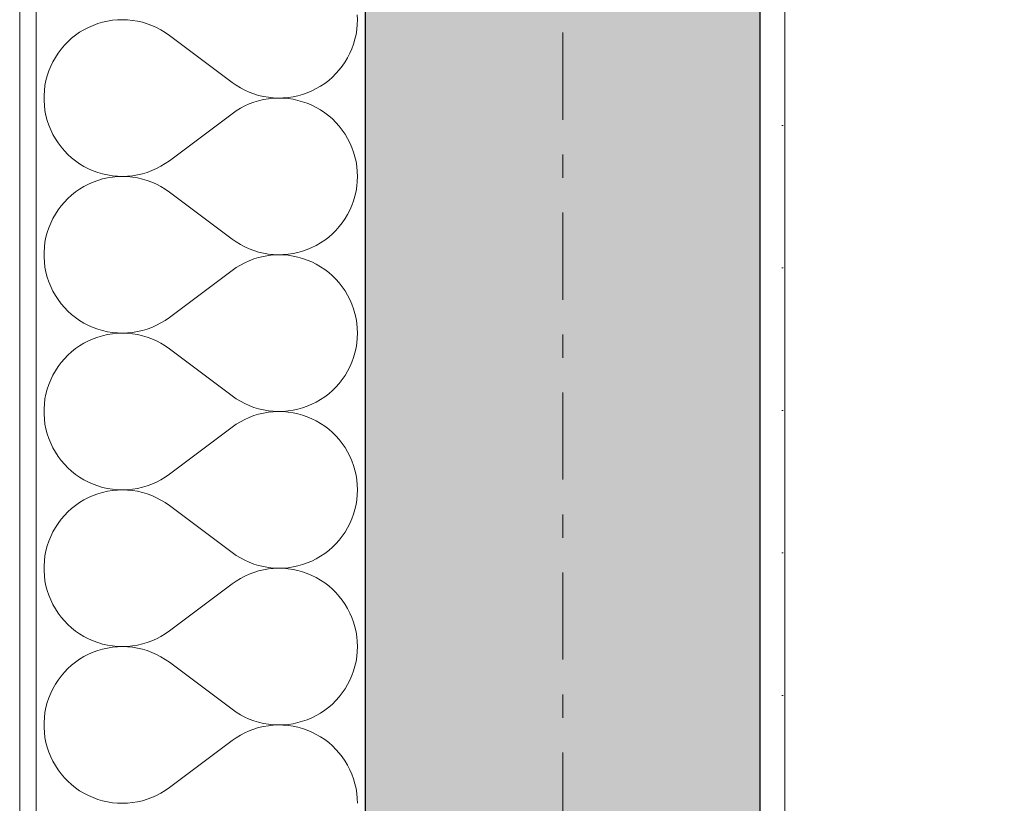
# Model space of a CAD drawing. Extents: x 100 to 2982, y 37 to 2050.
# Tile 59 of 135: x 620 to 680, y 1679 to 1727. Entities that reach past the tile are written whole.
import ezdxf
from ezdxf.xclip import XClip

# ---------------------------------------------------------------- set-up
doc = ezdxf.new("R2010")
doc.units = 0
doc.header["$MEASUREMENT"] = 0
doc.header["$XCLIPFRAME"] = 0
doc.linetypes.add('Przerywana podwójnie', pattern=[54.680554, 26.458333, -10.583333, 7.055556, -10.583333])
doc.linetypes.add('Wipeout_Contour', pattern=[5000, 0, -5000])
for name, color, linetype in [('250-A Schody Pochylnie', 7, 'Continuous'), ('410-K Osie', 7, 'Continuous'), ('420-K Ściany', 7, 'Continuous'), ('820-G Rysunki Obrazki', 7, 'Continuous')]:
    doc.layers.add(name, color=color, linetype=linetype)
pattern_1 = [(0, (-18316.349, -206.5255), (0, 8.660254), [0, -5]), (0, (-18313.849, -202.195), (0, 8.660254), [0, -5])]

# ---------------------------------------------------------------- blocks, each defined once
blk = doc.blocks.new('*X18')
at = {"layer": '420-K Ściany', "color": 174, "linetype": 'Continuous', "lineweight": 5, "ltscale": 0.2}
for p, q in [((625.137, 1726.721), (624.839, 1726.654)), ((625.438, 1726.77), (625.137, 1726.721)), ((625.743, 1726.799), (625.438, 1726.77)), ((626.048, 1726.808), (625.743, 1726.799)), ((626.353, 1726.798), (626.048, 1726.808)), ((626.658, 1726.768), (626.353, 1726.798)), ((626.959, 1726.718), (626.658, 1726.768)), ((627.257, 1726.65), (626.959, 1726.718)), ((640.326, 1726.808), (640.316, 1727.109)), ((640.316, 1726.507), (640.326, 1726.808)), ((623.708, 1726.198), (623.446, 1726.04)), ((623.979, 1726.339), (623.708, 1726.198)), ((624.259, 1726.462), (623.979, 1726.339)), ((624.546, 1726.567), (624.259, 1726.462)), ((624.839, 1726.654), (624.546, 1726.567)), ((627.55, 1726.562), (627.257, 1726.65)), ((627.836, 1726.456), (627.55, 1726.562)), ((628.115, 1726.332), (627.836, 1726.456)), ((628.386, 1726.19), (628.115, 1726.332)), ((628.647, 1726.031), (628.386, 1726.19)), ((640.24, 1725.909), (640.288, 1726.207)), ((640.288, 1726.207), (640.316, 1726.507)), ((622.957, 1725.675), (622.73, 1725.469)), ((623.196, 1725.865), (622.957, 1725.675)), ((623.446, 1726.04), (623.196, 1725.865)), ((628.897, 1725.855), (628.647, 1726.031)), ((628.897, 1725.855), (632.707, 1722.998)), ((640.089, 1725.327), (640.174, 1725.616)), ((640.174, 1725.616), (640.24, 1725.909)), ((622.319, 1725.018), (622.136, 1724.773)), ((622.517, 1725.25), (622.319, 1725.018)), ((622.73, 1725.469), (622.517, 1725.25)), ((639.866, 1724.767), (639.987, 1725.043)), ((639.987, 1725.043), (640.089, 1725.327)), ((621.969, 1724.517), (621.819, 1724.251)), ((622.136, 1724.773), (621.969, 1724.517)), ((639.574, 1724.241), (639.729, 1724.499)), ((639.729, 1724.499), (639.866, 1724.767)), ((621.687, 1723.975), (621.572, 1723.692)), ((621.819, 1724.251), (621.687, 1723.975)), ((639.018, 1723.53), (639.218, 1723.755)), ((639.218, 1723.755), (639.404, 1723.992)), ((639.404, 1723.992), (639.574, 1724.241)), ((621.475, 1723.402), (621.398, 1723.107)), ((621.572, 1723.692), (621.475, 1723.402)), ((638.338, 1722.937), (638.577, 1723.12)), ((638.577, 1723.12), (638.804, 1723.318)), ((638.804, 1723.318), (639.018, 1723.53)), ((621.339, 1722.807), (621.3, 1722.504)), ((621.398, 1723.107), (621.339, 1722.807)), ((632.707, 1722.998), (632.953, 1722.825)), ((632.953, 1722.825), (633.21, 1722.668)), ((633.21, 1722.668), (633.477, 1722.528)), ((633.477, 1722.528), (633.752, 1722.404)), ((637.558, 1722.483), (637.827, 1722.618)), ((637.827, 1722.618), (638.087, 1722.77)), ((638.087, 1722.77), (638.338, 1722.937)), ((621.3, 1722.504), (621.281, 1722.199)), ((621.281, 1722.199), (621.281, 1721.893)), ((633.752, 1722.404), (634.034, 1722.299)), ((634.034, 1722.299), (634.322, 1722.211)), ((634.322, 1722.211), (634.615, 1722.141)), ((634.615, 1721.95), (634.322, 1721.881)), ((634.615, 1722.141), (634.912, 1722.091)), ((634.912, 1722.001), (634.615, 1721.95)), ((634.912, 1722.091), (635.211, 1722.059)), ((635.211, 1722.033), (634.912, 1722.001)), ((635.211, 1722.059), (635.512, 1722.046)), ((635.512, 1722.046), (635.211, 1722.033)), ((635.512, 1722.046), (635.813, 1722.052)), ((635.813, 1722.039), (635.512, 1722.046)), ((635.813, 1722.052), (636.114, 1722.078)), ((636.114, 1722.014), (635.813, 1722.039)), ((636.114, 1722.078), (636.411, 1722.122)), ((636.411, 1721.97), (636.114, 1722.014)), ((636.411, 1722.122), (636.706, 1722.185)), ((636.706, 1721.907), (636.411, 1721.97)), ((636.706, 1722.185), (636.996, 1722.266)), ((636.996, 1722.266), (637.28, 1722.366)), ((637.28, 1722.366), (637.558, 1722.483)), ((621.281, 1721.893), (621.3, 1721.588)), ((621.3, 1721.588), (621.339, 1721.285)), ((633.21, 1721.424), (632.953, 1721.267)), ((633.477, 1721.564), (633.21, 1721.424)), ((633.752, 1721.688), (633.477, 1721.564)), ((634.034, 1721.793), (633.752, 1721.688)), ((634.322, 1721.881), (634.034, 1721.793)), ((636.996, 1721.825), (636.706, 1721.907)), ((637.28, 1721.726), (636.996, 1721.825)), ((637.558, 1721.608), (637.28, 1721.726)), ((637.827, 1721.474), (637.558, 1721.608)), ((638.087, 1721.322), (637.827, 1721.474)), ((638.338, 1721.155), (638.087, 1721.322)), ((621.339, 1721.285), (621.398, 1720.985)), ((621.398, 1720.985), (621.475, 1720.69)), ((628.897, 1718.236), (632.707, 1721.094)), ((632.953, 1721.267), (632.707, 1721.094)), ((638.577, 1720.971), (638.338, 1721.155)), ((638.804, 1720.774), (638.577, 1720.971)), ((639.018, 1720.562), (638.804, 1720.774)), ((621.475, 1720.69), (621.572, 1720.4)), ((621.572, 1720.4), (621.687, 1720.116)), ((639.218, 1720.337), (639.018, 1720.562)), ((639.404, 1720.1), (639.218, 1720.337)), ((621.687, 1720.116), (621.819, 1719.841)), ((621.819, 1719.841), (621.969, 1719.575)), ((621.969, 1719.575), (622.136, 1719.319)), ((639.574, 1719.851), (639.404, 1720.1)), ((639.729, 1719.593), (639.574, 1719.851)), ((639.866, 1719.325), (639.729, 1719.593)), ((622.136, 1719.319), (622.319, 1719.074)), ((622.319, 1719.074), (622.517, 1718.842)), ((639.987, 1719.049), (639.866, 1719.325)), ((640.089, 1718.765), (639.987, 1719.049)), ((622.517, 1718.842), (622.73, 1718.622)), ((622.73, 1718.622), (622.957, 1718.417)), ((622.957, 1718.417), (623.196, 1718.227)), ((640.174, 1718.476), (640.089, 1718.765)), ((640.24, 1718.182), (640.174, 1718.476)), ((623.196, 1718.227), (623.446, 1718.052)), ((623.446, 1718.052), (623.708, 1717.894)), ((623.708, 1717.894), (623.979, 1717.753)), ((623.979, 1717.753), (624.259, 1717.63)), ((627.836, 1717.636), (628.115, 1717.76)), ((628.115, 1717.76), (628.386, 1717.902)), ((628.386, 1717.902), (628.647, 1718.061)), ((628.647, 1718.061), (628.897, 1718.236)), ((640.288, 1717.885), (640.24, 1718.182)), ((640.316, 1717.585), (640.288, 1717.885)), ((624.259, 1717.63), (624.546, 1717.525)), ((624.546, 1717.525), (624.839, 1717.438)), ((624.839, 1717.13), (624.546, 1717.043)), ((624.839, 1717.438), (625.137, 1717.371)), ((625.137, 1717.198), (624.839, 1717.13)), ((625.137, 1717.371), (625.438, 1717.322)), ((625.438, 1717.246), (625.137, 1717.198)), ((625.438, 1717.322), (625.743, 1717.293)), ((625.743, 1717.275), (625.438, 1717.246)), ((625.743, 1717.293), (626.048, 1717.284)), ((626.048, 1717.284), (625.743, 1717.275)), ((626.048, 1717.284), (626.353, 1717.294)), ((626.353, 1717.274), (626.048, 1717.284)), ((626.353, 1717.294), (626.658, 1717.324)), ((626.658, 1717.244), (626.353, 1717.274)), ((626.658, 1717.324), (626.959, 1717.374)), ((626.959, 1717.194), (626.658, 1717.244)), ((626.959, 1717.374), (627.257, 1717.442)), ((627.257, 1717.126), (626.959, 1717.194)), ((627.257, 1717.442), (627.55, 1717.53)), ((627.55, 1717.53), (627.836, 1717.636)), ((640.326, 1717.284), (640.316, 1717.585)), ((640.316, 1716.983), (640.326, 1717.284)), ((623.708, 1716.674), (623.446, 1716.516)), ((623.979, 1716.815), (623.708, 1716.674)), ((624.259, 1716.938), (623.979, 1716.815)), ((624.546, 1717.043), (624.259, 1716.938)), ((627.55, 1717.038), (627.257, 1717.126)), ((627.836, 1716.932), (627.55, 1717.038)), ((628.115, 1716.808), (627.836, 1716.932)), ((628.386, 1716.666), (628.115, 1716.808)), ((628.647, 1716.507), (628.386, 1716.666)), ((640.24, 1716.386), (640.288, 1716.683)), ((640.288, 1716.683), (640.316, 1716.983)), ((622.73, 1715.946), (622.517, 1715.726)), ((622.957, 1716.151), (622.73, 1715.946)), ((623.196, 1716.341), (622.957, 1716.151)), ((623.446, 1716.516), (623.196, 1716.341)), ((628.897, 1716.332), (628.647, 1716.507)), ((628.897, 1716.332), (632.707, 1713.474)), ((640.089, 1715.803), (640.174, 1716.092)), ((640.174, 1716.092), (640.24, 1716.386)), ((622.319, 1715.494), (622.136, 1715.249)), ((622.517, 1715.726), (622.319, 1715.494)), ((639.866, 1715.243), (639.987, 1715.52)), ((639.987, 1715.52), (640.089, 1715.803)), ((621.969, 1714.993), (621.819, 1714.727)), ((622.136, 1715.249), (621.969, 1714.993)), ((639.574, 1714.717), (639.729, 1714.975)), ((639.729, 1714.975), (639.866, 1715.243)), ((621.572, 1714.168), (621.475, 1713.878)), ((621.687, 1714.452), (621.572, 1714.168)), ((621.819, 1714.727), (621.687, 1714.452)), ((639.018, 1714.006), (639.218, 1714.231)), ((639.218, 1714.231), (639.404, 1714.468)), ((639.404, 1714.468), (639.574, 1714.717)), ((621.398, 1713.583), (621.339, 1713.283)), ((621.475, 1713.878), (621.398, 1713.583)), ((638.338, 1713.413), (638.577, 1713.597)), ((638.577, 1713.597), (638.804, 1713.794)), ((638.804, 1713.794), (639.018, 1714.006)), ((621.3, 1712.98), (621.281, 1712.675)), ((621.339, 1713.283), (621.3, 1712.98)), ((632.707, 1713.474), (632.953, 1713.301)), ((632.953, 1713.301), (633.21, 1713.144)), ((633.21, 1713.144), (633.477, 1713.004)), ((633.477, 1713.004), (633.752, 1712.88)), ((637.28, 1712.842), (637.558, 1712.96)), ((637.558, 1712.96), (637.827, 1713.094)), ((637.827, 1713.094), (638.087, 1713.246)), ((638.087, 1713.246), (638.338, 1713.413)), ((621.281, 1712.675), (621.281, 1712.369)), ((621.281, 1712.369), (621.3, 1712.064)), ((633.752, 1712.88), (634.034, 1712.775)), ((634.034, 1712.775), (634.322, 1712.687)), ((634.322, 1712.357), (634.034, 1712.27)), ((634.322, 1712.687), (634.615, 1712.618)), ((634.615, 1712.427), (634.322, 1712.357)), ((634.615, 1712.618), (634.912, 1712.567)), ((634.912, 1712.477), (634.615, 1712.427)), ((634.912, 1712.567), (635.211, 1712.535)), ((635.211, 1712.509), (634.912, 1712.477)), ((635.211, 1712.535), (635.512, 1712.522)), ((635.512, 1712.522), (635.211, 1712.509)), ((635.512, 1712.522), (635.813, 1712.529)), ((635.813, 1712.516), (635.512, 1712.522)), ((635.813, 1712.529), (636.114, 1712.554)), ((636.114, 1712.49), (635.813, 1712.516)), ((636.114, 1712.554), (636.411, 1712.598)), ((636.411, 1712.446), (636.114, 1712.49)), ((636.411, 1712.598), (636.706, 1712.661)), ((636.706, 1712.383), (636.411, 1712.446)), ((636.706, 1712.661), (636.996, 1712.743)), ((636.996, 1712.302), (636.706, 1712.383)), ((636.996, 1712.743), (637.28, 1712.842)), ((621.3, 1712.064), (621.339, 1711.761)), ((621.339, 1711.761), (621.398, 1711.461)), ((633.21, 1711.9), (632.953, 1711.743)), ((633.477, 1712.04), (633.21, 1711.9)), ((633.752, 1712.164), (633.477, 1712.04)), ((634.034, 1712.27), (633.752, 1712.164)), ((637.28, 1712.202), (636.996, 1712.302)), ((637.558, 1712.085), (637.28, 1712.202)), ((637.827, 1711.95), (637.558, 1712.085)), ((638.087, 1711.798), (637.827, 1711.95)), ((638.338, 1711.631), (638.087, 1711.798)), ((621.398, 1711.461), (621.475, 1711.166)), ((621.475, 1711.166), (621.572, 1710.876)), ((628.897, 1708.713), (632.707, 1711.57)), ((632.953, 1711.743), (632.707, 1711.57)), ((638.577, 1711.448), (638.338, 1711.631)), ((638.804, 1711.25), (638.577, 1711.448)), ((639.018, 1711.038), (638.804, 1711.25)), ((621.572, 1710.876), (621.687, 1710.593)), ((621.687, 1710.593), (621.819, 1710.317)), ((639.218, 1710.813), (639.018, 1711.038)), ((639.404, 1710.576), (639.218, 1710.813)), ((639.574, 1710.327), (639.404, 1710.576)), ((621.819, 1710.317), (621.969, 1710.051)), ((621.969, 1710.051), (622.136, 1709.795)), ((639.729, 1710.069), (639.574, 1710.327)), ((639.866, 1709.801), (639.729, 1710.069)), ((622.136, 1709.795), (622.319, 1709.55)), ((622.319, 1709.55), (622.517, 1709.318)), ((639.987, 1709.525), (639.866, 1709.801)), ((640.089, 1709.242), (639.987, 1709.525)), ((622.517, 1709.318), (622.73, 1709.099)), ((622.73, 1709.099), (622.957, 1708.893)), ((622.957, 1708.893), (623.196, 1708.703)), ((640.174, 1708.952), (640.089, 1709.242)), ((640.24, 1708.659), (640.174, 1708.952)), ((623.196, 1708.703), (623.446, 1708.528)), ((623.446, 1708.528), (623.708, 1708.37)), ((623.708, 1708.37), (623.979, 1708.229)), ((623.979, 1708.229), (624.259, 1708.106)), ((627.836, 1708.112), (628.115, 1708.236)), ((628.115, 1708.236), (628.386, 1708.378)), ((628.386, 1708.378), (628.647, 1708.537)), ((628.647, 1708.537), (628.897, 1708.713)), ((640.288, 1708.361), (640.24, 1708.659)), ((640.316, 1708.061), (640.288, 1708.361)), ((624.259, 1708.106), (624.546, 1708.001)), ((624.546, 1708.001), (624.839, 1707.914)), ((624.839, 1707.606), (624.546, 1707.52)), ((624.839, 1707.914), (625.137, 1707.847)), ((625.137, 1707.674), (624.839, 1707.606)), ((625.137, 1707.847), (625.438, 1707.798)), ((625.438, 1707.722), (625.137, 1707.674)), ((625.438, 1707.798), (625.743, 1707.77)), ((625.743, 1707.751), (625.438, 1707.722)), ((625.743, 1707.77), (626.048, 1707.76)), ((626.048, 1707.76), (625.743, 1707.751)), ((626.048, 1707.76), (626.353, 1707.771)), ((626.353, 1707.75), (626.048, 1707.76)), ((626.353, 1707.771), (626.658, 1707.8)), ((626.658, 1707.72), (626.353, 1707.75)), ((626.658, 1707.8), (626.959, 1707.85)), ((626.959, 1707.671), (626.658, 1707.72)), ((626.959, 1707.85), (627.257, 1707.918)), ((627.257, 1707.602), (626.959, 1707.671)), ((627.257, 1707.918), (627.55, 1708.006)), ((627.55, 1707.515), (627.257, 1707.602)), ((627.55, 1708.006), (627.836, 1708.112)), ((640.326, 1707.76), (640.316, 1708.061)), ((640.316, 1707.459), (640.326, 1707.76)), ((623.446, 1706.992), (623.196, 1706.817)), ((623.708, 1707.15), (623.446, 1706.992)), ((623.979, 1707.291), (623.708, 1707.15)), ((624.259, 1707.414), (623.979, 1707.291)), ((624.546, 1707.52), (624.259, 1707.414)), ((627.836, 1707.408), (627.55, 1707.515)), ((628.115, 1707.284), (627.836, 1707.408)), ((628.386, 1707.142), (628.115, 1707.284)), ((628.647, 1706.983), (628.386, 1707.142)), ((628.897, 1706.808), (628.647, 1706.983)), ((640.24, 1706.862), (640.288, 1707.159)), ((640.288, 1707.159), (640.316, 1707.459)), ((622.73, 1706.422), (622.517, 1706.203)), ((622.957, 1706.627), (622.73, 1706.422)), ((623.196, 1706.817), (622.957, 1706.627)), ((628.897, 1706.808), (632.707, 1703.951)), ((640.089, 1706.279), (640.174, 1706.568)), ((640.174, 1706.568), (640.24, 1706.862)), ((622.319, 1705.97), (622.136, 1705.725)), ((622.517, 1706.203), (622.319, 1705.97)), ((639.866, 1705.72), (639.987, 1705.996)), ((639.987, 1705.996), (640.089, 1706.279)), ((621.819, 1705.203), (621.687, 1704.928)), ((621.969, 1705.469), (621.819, 1705.203)), ((622.136, 1705.725), (621.969, 1705.469)), ((639.404, 1704.945), (639.574, 1705.193)), ((639.574, 1705.193), (639.729, 1705.452)), ((639.729, 1705.452), (639.866, 1705.72)), ((621.572, 1704.645), (621.475, 1704.355)), ((621.687, 1704.928), (621.572, 1704.645)), ((639.018, 1704.482), (639.218, 1704.707)), ((639.218, 1704.707), (639.404, 1704.945)), ((621.398, 1704.059), (621.339, 1703.759)), ((621.475, 1704.355), (621.398, 1704.059)), ((638.338, 1703.89), (638.577, 1704.073)), ((638.577, 1704.073), (638.804, 1704.271)), ((638.804, 1704.271), (639.018, 1704.482)), ((621.3, 1703.456), (621.281, 1703.151)), ((621.339, 1703.759), (621.3, 1703.456)), ((632.707, 1703.951), (632.953, 1703.778)), ((632.953, 1703.778), (633.21, 1703.621)), ((633.21, 1703.621), (633.477, 1703.48)), ((633.477, 1703.48), (633.752, 1703.357)), ((637.28, 1703.318), (637.558, 1703.436)), ((637.558, 1703.436), (637.827, 1703.571)), ((637.827, 1703.571), (638.087, 1703.722)), ((638.087, 1703.722), (638.338, 1703.89)), ((621.281, 1703.151), (621.281, 1702.846)), ((621.281, 1702.846), (621.3, 1702.541)), ((633.752, 1703.357), (634.034, 1703.251)), ((634.034, 1703.251), (634.322, 1703.163)), ((634.322, 1702.833), (634.034, 1702.746)), ((634.322, 1703.163), (634.615, 1703.094)), ((634.615, 1702.903), (634.322, 1702.833)), ((634.615, 1703.094), (634.912, 1703.043)), ((634.912, 1702.953), (634.615, 1702.903)), ((634.912, 1703.043), (635.211, 1703.011)), ((635.211, 1702.985), (634.912, 1702.953)), ((635.211, 1703.011), (635.512, 1702.999)), ((635.512, 1702.998), (635.211, 1702.985)), ((635.512, 1702.999), (635.813, 1703.005)), ((635.813, 1702.992), (635.512, 1702.998)), ((635.813, 1703.005), (636.114, 1703.03)), ((636.114, 1702.966), (635.813, 1702.992)), ((636.114, 1703.03), (636.411, 1703.074)), ((636.411, 1702.922), (636.114, 1702.966)), ((636.411, 1703.074), (636.706, 1703.137)), ((636.706, 1702.859), (636.411, 1702.922)), ((636.706, 1703.137), (636.996, 1703.219)), ((636.996, 1702.778), (636.706, 1702.859)), ((636.996, 1703.219), (637.28, 1703.318)), ((637.28, 1702.678), (636.996, 1702.778)), ((621.3, 1702.541), (621.339, 1702.238)), ((621.339, 1702.238), (621.398, 1701.938)), ((632.953, 1702.219), (632.707, 1702.046)), ((633.21, 1702.376), (632.953, 1702.219)), ((633.477, 1702.517), (633.21, 1702.376)), ((633.752, 1702.64), (633.477, 1702.517)), ((634.034, 1702.746), (633.752, 1702.64)), ((637.558, 1702.561), (637.28, 1702.678)), ((637.827, 1702.426), (637.558, 1702.561)), ((638.087, 1702.275), (637.827, 1702.426)), ((638.338, 1702.107), (638.087, 1702.275)), ((621.398, 1701.938), (621.475, 1701.642)), ((621.475, 1701.642), (621.572, 1701.352)), ((628.897, 1699.189), (632.707, 1702.046)), ((638.577, 1701.924), (638.338, 1702.107)), ((638.804, 1701.726), (638.577, 1701.924)), ((639.018, 1701.514), (638.804, 1701.726)), ((621.572, 1701.352), (621.687, 1701.069)), ((621.687, 1701.069), (621.819, 1700.794)), ((639.218, 1701.289), (639.018, 1701.514)), ((639.404, 1701.052), (639.218, 1701.289)), ((639.574, 1700.804), (639.404, 1701.052)), ((621.819, 1700.794), (621.969, 1700.527)), ((621.969, 1700.527), (622.136, 1700.271)), ((639.729, 1700.545), (639.574, 1700.804)), ((639.866, 1700.277), (639.729, 1700.545)), ((622.136, 1700.271), (622.319, 1700.027)), ((622.319, 1700.027), (622.517, 1699.794)), ((622.517, 1699.794), (622.73, 1699.575)), ((639.987, 1700.001), (639.866, 1700.277)), ((640.089, 1699.718), (639.987, 1700.001)), ((622.73, 1699.575), (622.957, 1699.37)), ((622.957, 1699.37), (623.196, 1699.179)), ((628.647, 1699.013), (628.897, 1699.189)), ((640.174, 1699.429), (640.089, 1699.718)), ((640.24, 1699.135), (640.174, 1699.429)), ((623.196, 1699.179), (623.446, 1699.005)), ((623.446, 1699.005), (623.708, 1698.847)), ((623.708, 1698.847), (623.979, 1698.706)), ((623.979, 1698.706), (624.259, 1698.582)), ((624.259, 1698.582), (624.546, 1698.477)), ((627.55, 1698.482), (627.836, 1698.588)), ((627.836, 1698.588), (628.115, 1698.712)), ((628.115, 1698.712), (628.386, 1698.854)), ((628.386, 1698.854), (628.647, 1699.013)), ((640.288, 1698.837), (640.24, 1699.135)), ((640.316, 1698.537), (640.288, 1698.837)), ((624.546, 1697.996), (624.259, 1697.891)), ((624.546, 1698.477), (624.839, 1698.39)), ((624.839, 1698.082), (624.546, 1697.996)), ((624.839, 1698.39), (625.137, 1698.323)), ((625.137, 1698.15), (624.839, 1698.082)), ((625.137, 1698.323), (625.438, 1698.275)), ((625.438, 1698.198), (625.137, 1698.15)), ((625.438, 1698.275), (625.743, 1698.246)), ((625.743, 1698.227), (625.438, 1698.198)), ((625.743, 1698.246), (626.048, 1698.236)), ((626.048, 1698.236), (625.743, 1698.227)), ((626.048, 1698.236), (626.353, 1698.247)), ((626.353, 1698.226), (626.048, 1698.236)), ((626.353, 1698.247), (626.658, 1698.277)), ((626.658, 1698.196), (626.353, 1698.226)), ((626.658, 1698.277), (626.959, 1698.326)), ((626.959, 1698.147), (626.658, 1698.196)), ((626.959, 1698.326), (627.257, 1698.395)), ((627.257, 1698.078), (626.959, 1698.147)), ((627.257, 1698.395), (627.55, 1698.482)), ((627.55, 1697.991), (627.257, 1698.078)), ((627.836, 1697.885), (627.55, 1697.991)), ((640.326, 1698.236), (640.316, 1698.537)), ((640.316, 1697.935), (640.326, 1698.236)), ((623.446, 1697.468), (623.196, 1697.294)), ((623.708, 1697.626), (623.446, 1697.468)), ((623.979, 1697.767), (623.708, 1697.626)), ((624.259, 1697.891), (623.979, 1697.767)), ((628.115, 1697.76), (627.836, 1697.885)), ((628.386, 1697.618), (628.115, 1697.76)), ((628.647, 1697.459), (628.386, 1697.618)), ((628.897, 1697.284), (628.647, 1697.459)), ((640.24, 1697.338), (640.288, 1697.635)), ((640.288, 1697.635), (640.316, 1697.935)), ((622.73, 1696.898), (622.517, 1696.679)), ((622.957, 1697.103), (622.73, 1696.898)), ((623.196, 1697.294), (622.957, 1697.103)), ((628.897, 1697.284), (632.707, 1694.427)), ((640.089, 1696.755), (640.174, 1697.044)), ((640.174, 1697.044), (640.24, 1697.338)), ((622.136, 1696.201), (621.969, 1695.945)), ((622.319, 1696.446), (622.136, 1696.201)), ((622.517, 1696.679), (622.319, 1696.446)), ((639.729, 1695.928), (639.866, 1696.196)), ((639.866, 1696.196), (639.987, 1696.472)), ((639.987, 1696.472), (640.089, 1696.755)), ((621.819, 1695.679), (621.687, 1695.404)), ((621.969, 1695.945), (621.819, 1695.679)), ((639.404, 1695.421), (639.574, 1695.669)), ((639.574, 1695.669), (639.729, 1695.928)), ((621.572, 1695.121), (621.475, 1694.831)), ((621.687, 1695.404), (621.572, 1695.121)), ((639.018, 1694.959), (639.218, 1695.184)), ((639.218, 1695.184), (639.404, 1695.421)), ((621.398, 1694.535), (621.339, 1694.235)), ((621.475, 1694.831), (621.398, 1694.535)), ((632.707, 1694.427), (632.953, 1694.254)), ((638.338, 1694.366), (638.577, 1694.549)), ((638.577, 1694.549), (638.804, 1694.747)), ((638.804, 1694.747), (639.018, 1694.959)), ((621.3, 1693.932), (621.281, 1693.627)), ((621.339, 1694.235), (621.3, 1693.932)), ((632.953, 1694.254), (633.21, 1694.097)), ((633.21, 1694.097), (633.477, 1693.956)), ((633.477, 1693.956), (633.752, 1693.833)), ((633.752, 1693.833), (634.034, 1693.727)), ((637.28, 1693.795), (637.558, 1693.912)), ((637.558, 1693.912), (637.827, 1694.047)), ((637.827, 1694.047), (638.087, 1694.198)), ((638.087, 1694.198), (638.338, 1694.366)), ((621.281, 1693.627), (621.281, 1693.322)), ((621.281, 1693.322), (621.3, 1693.017)), ((634.034, 1693.222), (633.752, 1693.116)), ((634.034, 1693.727), (634.322, 1693.639)), ((634.322, 1693.31), (634.034, 1693.222)), ((634.322, 1693.639), (634.615, 1693.57)), ((634.615, 1693.379), (634.322, 1693.31)), ((634.615, 1693.57), (634.912, 1693.519)), ((634.912, 1693.43), (634.615, 1693.379)), ((634.912, 1693.519), (635.211, 1693.488)), ((635.211, 1693.461), (634.912, 1693.43)), ((635.211, 1693.488), (635.512, 1693.475)), ((635.512, 1693.474), (635.211, 1693.461)), ((635.512, 1693.475), (635.813, 1693.481)), ((635.813, 1693.468), (635.512, 1693.474)), ((635.813, 1693.481), (636.114, 1693.506)), ((636.114, 1693.443), (635.813, 1693.468)), ((636.114, 1693.506), (636.411, 1693.551)), ((636.411, 1693.398), (636.114, 1693.443)), ((636.411, 1693.551), (636.706, 1693.614)), ((636.706, 1693.335), (636.411, 1693.398)), ((636.706, 1693.614), (636.996, 1693.695)), ((636.996, 1693.254), (636.706, 1693.335)), ((636.996, 1693.695), (637.28, 1693.795)), ((637.28, 1693.154), (636.996, 1693.254)), ((621.3, 1693.017), (621.339, 1692.714)), ((621.339, 1692.714), (621.398, 1692.414)), ((632.953, 1692.695), (632.707, 1692.522)), ((633.21, 1692.852), (632.953, 1692.695)), ((633.477, 1692.993), (633.21, 1692.852)), ((633.752, 1693.116), (633.477, 1692.993)), ((637.558, 1693.037), (637.28, 1693.154)), ((637.827, 1692.902), (637.558, 1693.037)), ((638.087, 1692.751), (637.827, 1692.902)), ((638.338, 1692.583), (638.087, 1692.751)), ((621.398, 1692.414), (621.475, 1692.118)), ((621.475, 1692.118), (621.572, 1691.828)), ((628.897, 1689.665), (632.707, 1692.522)), ((638.577, 1692.4), (638.338, 1692.583)), ((638.804, 1692.202), (638.577, 1692.4)), ((639.018, 1691.99), (638.804, 1692.202)), ((621.572, 1691.828), (621.687, 1691.545)), ((621.687, 1691.545), (621.819, 1691.27)), ((639.218, 1691.765), (639.018, 1691.99)), ((639.404, 1691.528), (639.218, 1691.765)), ((639.574, 1691.28), (639.404, 1691.528)), ((621.819, 1691.27), (621.969, 1691.004)), ((621.969, 1691.004), (622.136, 1690.748)), ((639.729, 1691.021), (639.574, 1691.28)), ((639.866, 1690.753), (639.729, 1691.021)), ((622.136, 1690.748), (622.319, 1690.503)), ((622.319, 1690.503), (622.517, 1690.27)), ((622.517, 1690.27), (622.73, 1690.051)), ((639.987, 1690.477), (639.866, 1690.753)), ((640.089, 1690.194), (639.987, 1690.477)), ((622.73, 1690.051), (622.957, 1689.846)), ((622.957, 1689.846), (623.196, 1689.655)), ((623.196, 1689.655), (623.446, 1689.481)), ((628.647, 1689.49), (628.897, 1689.665)), ((640.174, 1689.905), (640.089, 1690.194)), ((640.24, 1689.611), (640.174, 1689.905)), ((640.288, 1689.314), (640.24, 1689.611)), ((623.446, 1689.481), (623.708, 1689.323)), ((623.708, 1689.323), (623.979, 1689.182)), ((623.979, 1689.182), (624.259, 1689.058)), ((624.259, 1689.058), (624.546, 1688.953)), ((627.55, 1688.958), (627.836, 1689.064)), ((627.836, 1689.064), (628.115, 1689.189)), ((628.115, 1689.189), (628.386, 1689.331)), ((628.386, 1689.331), (628.647, 1689.49)), ((640.316, 1689.014), (640.288, 1689.314)), ((640.326, 1688.713), (640.316, 1689.014)), ((624.546, 1688.472), (624.259, 1688.367)), ((624.546, 1688.953), (624.839, 1688.867)), ((624.839, 1688.559), (624.546, 1688.472)), ((624.839, 1688.867), (625.137, 1688.799)), ((625.137, 1688.626), (624.839, 1688.559)), ((625.137, 1688.799), (625.438, 1688.751)), ((625.438, 1688.674), (625.137, 1688.626)), ((625.438, 1688.751), (625.743, 1688.722)), ((625.743, 1688.703), (625.438, 1688.674)), ((625.743, 1688.722), (626.048, 1688.713)), ((626.048, 1688.713), (625.743, 1688.703)), ((626.048, 1688.713), (626.353, 1688.723)), ((626.353, 1688.702), (626.048, 1688.713)), ((626.353, 1688.723), (626.658, 1688.753)), ((626.658, 1688.672), (626.353, 1688.702)), ((626.658, 1688.753), (626.959, 1688.802)), ((626.959, 1688.623), (626.658, 1688.672)), ((626.959, 1688.802), (627.257, 1688.871)), ((627.257, 1688.554), (626.959, 1688.623)), ((627.257, 1688.871), (627.55, 1688.958)), ((627.55, 1688.467), (627.257, 1688.554)), ((627.836, 1688.361), (627.55, 1688.467)), ((640.288, 1688.112), (640.316, 1688.412)), ((640.316, 1688.412), (640.326, 1688.713)), ((623.446, 1687.944), (623.196, 1687.77)), ((623.708, 1688.102), (623.446, 1687.944)), ((623.979, 1688.243), (623.708, 1688.102)), ((624.259, 1688.367), (623.979, 1688.243)), ((628.115, 1688.237), (627.836, 1688.361)), ((628.386, 1688.095), (628.115, 1688.237)), ((628.647, 1687.936), (628.386, 1688.095)), ((628.897, 1687.76), (628.647, 1687.936)), ((640.174, 1687.52), (640.24, 1687.814)), ((640.24, 1687.814), (640.288, 1688.112)), ((622.73, 1687.374), (622.517, 1687.155)), ((622.957, 1687.579), (622.73, 1687.374)), ((623.196, 1687.77), (622.957, 1687.579)), ((628.897, 1687.76), (632.707, 1684.903)), ((639.987, 1686.948), (640.089, 1687.231)), ((640.089, 1687.231), (640.174, 1687.52)), ((622.136, 1686.678), (621.969, 1686.422)), ((622.319, 1686.922), (622.136, 1686.678)), ((622.517, 1687.155), (622.319, 1686.922)), ((639.729, 1686.404), (639.866, 1686.672)), ((639.866, 1686.672), (639.987, 1686.948)), ((621.819, 1686.155), (621.687, 1685.88)), ((621.969, 1686.422), (621.819, 1686.155)), ((639.404, 1685.897), (639.574, 1686.145)), ((639.574, 1686.145), (639.729, 1686.404)), ((621.572, 1685.597), (621.475, 1685.307)), ((621.687, 1685.88), (621.572, 1685.597)), ((638.804, 1685.223), (639.018, 1685.435)), ((639.018, 1685.435), (639.218, 1685.66)), ((639.218, 1685.66), (639.404, 1685.897)), ((621.398, 1685.011), (621.339, 1684.711)), ((621.475, 1685.307), (621.398, 1685.011)), ((632.707, 1684.903), (632.953, 1684.73)), ((638.087, 1684.674), (638.338, 1684.842)), ((638.338, 1684.842), (638.577, 1685.025)), ((638.577, 1685.025), (638.804, 1685.223)), ((621.3, 1684.408), (621.281, 1684.103)), ((621.339, 1684.711), (621.3, 1684.408)), ((632.953, 1684.73), (633.21, 1684.573)), ((633.21, 1684.573), (633.477, 1684.432)), ((633.477, 1684.432), (633.752, 1684.309)), ((633.752, 1684.309), (634.034, 1684.203)), ((636.996, 1684.171), (637.28, 1684.271)), ((637.28, 1684.271), (637.558, 1684.388)), ((637.558, 1684.388), (637.827, 1684.523)), ((637.827, 1684.523), (638.087, 1684.674)), ((621.281, 1684.103), (621.281, 1683.798)), ((621.281, 1683.798), (621.3, 1683.493)), ((634.034, 1683.698), (633.752, 1683.592)), ((634.034, 1684.203), (634.322, 1684.116)), ((634.322, 1683.786), (634.034, 1683.698)), ((634.322, 1684.116), (634.615, 1684.046)), ((634.615, 1683.855), (634.322, 1683.786)), ((634.615, 1684.046), (634.912, 1683.996)), ((634.912, 1683.906), (634.615, 1683.855)), ((634.912, 1683.996), (635.211, 1683.964)), ((635.211, 1683.938), (634.912, 1683.906)), ((635.211, 1683.964), (635.512, 1683.951)), ((635.512, 1683.95), (635.211, 1683.938)), ((635.512, 1683.951), (635.813, 1683.957)), ((635.813, 1683.944), (635.512, 1683.95)), ((635.813, 1683.957), (636.114, 1683.983)), ((636.114, 1683.919), (635.813, 1683.944)), ((636.114, 1683.983), (636.411, 1684.027)), ((636.411, 1683.875), (636.114, 1683.919)), ((636.411, 1684.027), (636.706, 1684.09)), ((636.706, 1683.812), (636.411, 1683.875)), ((636.706, 1684.09), (636.996, 1684.171)), ((636.996, 1683.73), (636.706, 1683.812)), ((637.28, 1683.631), (636.996, 1683.73)), ((637.558, 1683.513), (637.28, 1683.631)), ((621.3, 1683.493), (621.339, 1683.19)), ((621.339, 1683.19), (621.398, 1682.89)), ((632.953, 1683.171), (632.707, 1682.998)), ((633.21, 1683.328), (632.953, 1683.171)), ((633.477, 1683.469), (633.21, 1683.328)), ((633.752, 1683.592), (633.477, 1683.469)), ((637.827, 1683.378), (637.558, 1683.513)), ((638.087, 1683.227), (637.827, 1683.378)), ((638.338, 1683.059), (638.087, 1683.227)), ((638.577, 1682.876), (638.338, 1683.059)), ((621.398, 1682.89), (621.475, 1682.594)), ((621.475, 1682.594), (621.572, 1682.304)), ((628.897, 1680.141), (632.707, 1682.998)), ((638.804, 1682.678), (638.577, 1682.876)), ((639.018, 1682.467), (638.804, 1682.678)), ((639.218, 1682.242), (639.018, 1682.467)), ((621.572, 1682.304), (621.687, 1682.021)), ((621.687, 1682.021), (621.819, 1681.746)), ((639.404, 1682.004), (639.218, 1682.242)), ((639.574, 1681.756), (639.404, 1682.004)), ((621.819, 1681.746), (621.969, 1681.48)), ((621.969, 1681.48), (622.136, 1681.224)), ((639.729, 1681.497), (639.574, 1681.756)), ((639.866, 1681.229), (639.729, 1681.497)), ((622.136, 1681.224), (622.319, 1680.979)), ((622.319, 1680.979), (622.517, 1680.746)), ((622.517, 1680.746), (622.73, 1680.527)), ((639.987, 1680.953), (639.866, 1681.229)), ((640.089, 1680.67), (639.987, 1680.953)), ((640.174, 1680.381), (640.089, 1680.67)), ((622.73, 1680.527), (622.957, 1680.322)), ((622.957, 1680.322), (623.196, 1680.132)), ((623.196, 1680.132), (623.446, 1679.957)), ((628.647, 1679.966), (628.897, 1680.141)), ((640.24, 1680.087), (640.174, 1680.381)), ((640.288, 1679.79), (640.24, 1680.087)), ((623.446, 1679.957), (623.708, 1679.799)), ((623.708, 1679.799), (623.979, 1679.658)), ((623.979, 1679.658), (624.259, 1679.535)), ((624.259, 1679.535), (624.546, 1679.429)), ((627.55, 1679.434), (627.836, 1679.541)), ((627.836, 1679.541), (628.115, 1679.665)), ((628.115, 1679.665), (628.386, 1679.807)), ((628.386, 1679.807), (628.647, 1679.966)), ((640.316, 1679.49), (640.288, 1679.79)), ((640.326, 1679.189), (640.316, 1679.49)), ((624.546, 1679.429), (624.839, 1679.343)), ((624.839, 1679.343), (625.137, 1679.275)), ((625.137, 1679.275), (625.438, 1679.227)), ((625.438, 1679.227), (625.743, 1679.198)), ((625.743, 1679.198), (626.048, 1679.189)), ((626.048, 1679.189), (626.353, 1679.199)), ((626.353, 1679.199), (626.658, 1679.229)), ((626.658, 1679.229), (626.959, 1679.278)), ((626.959, 1679.278), (627.257, 1679.347)), ((627.257, 1679.347), (627.55, 1679.434))]:
    blk.add_line(p, q, dxfattribs=at)
blk = doc.blocks.new('Rysunek_1_1', base_point=(-18316.349, -206.526))
at = {"layer": '420-K Ściany', "linetype": 'Continuous', "lineweight": 5}
h = blk.add_hatch(dxfattribs=at)
h.set_pattern_fill('Tynk_0001', color=176, style=0, pattern_type=2)
h.set_pattern_definition(pattern_1)
h.paths.add_polyline_path([(619.802, 1821.509), (619.802, 1481.509), (620.802, 1481.509), (620.802, 1821.509)])
at = {"layer": '420-K Ściany', "linetype": 'Continuous', "lineweight": 13}
blk.add_hatch(color=62, dxfattribs=at).paths.add_polyline_path([(640.802, 1777.509), (640.802, 1481.509), (664.802, 1481.509), (664.802, 1777.509)])
at = {"layer": '250-A Schody Pochylnie', "color": 1, "linetype": 'Continuous', "lineweight": 13, "ltscale": 0.2}
blk.add_line((666.302, 1483.009), (666.302, 1776.009), dxfattribs=at)
at = {"layer": '410-K Osie', "color": 4, "linetype": 'Przerywana podwójnie', "lineweight": 13, "ltscale": 0.2}
blk.add_line((652.802, 1813.509), (652.802, 529.46), dxfattribs=at)
blk.add_line((652.802, 1813.509), (652.802, 529.46), dxfattribs=at)
at = {"layer": '420-K Ściany', "color": 67, "linetype": 'Continuous', "lineweight": 13, "ltscale": 0.2}
blk.add_line((620.802, 1801.509), (620.802, 1481.509), dxfattribs=at)
at = {"layer": '420-K Ściany', "color": 27, "linetype": 'Continuous', "lineweight": 25, "ltscale": 0.2}
for p, q in [((640.802, 1777.509), (640.802, 1481.509)), ((664.802, 1481.509), (664.802, 1776.009))]:
    blk.add_line(p, q, dxfattribs=at)
at = {"layer": '420-K Ściany', "color": 47, "linetype": 'Continuous', "lineweight": 15, "ltscale": 0.2, "flags": 128}
blk.add_lwpolyline([(619.802, 1821.509), (619.802, 1481.509)], dxfattribs=at)
at = {"color": 65, "linetype": 'Continuous', "lineweight": 13, "ltscale": 0.2}
blk.add_blockref('*X18', (0, 0), dxfattribs=at)
at = {"color": 254, "linetype": 'Wipeout_Contour', "lineweight": 0, "ltscale": 10844.402952}
blk.add_wipeout([(666.302, 1776.009), (666.302, 1483.009), (827.802, 1483.009), (827.802, 1634.009), (827.802, 1635.009), (827.802, 1776.009)], dxfattribs=at).dxf.layer = '250-A Schody Pochylnie'
at = {"layer": '420-K Ściany', "linetype": 'Continuous', "lineweight": 5}
h = blk.add_hatch(dxfattribs=at)
h.set_pattern_fill('Tynk_0001', color=180, style=0, pattern_type=2)
h.set_pattern_definition(pattern_1)
h.paths.add_polyline_path([(664.802, 1776.009), (664.802, 1481.509), (666.302, 1481.509), (666.302, 1776.009)])
at = {"layer": '250-A Schody Pochylnie', "color": 11, "linetype": 'Continuous', "lineweight": 13, "ltscale": 0.2}
blk.add_line((666.302, 1483.009), (666.302, 1776.009), dxfattribs=at)
at = {"layer": '420-K Ściany', "color": 47, "linetype": 'Continuous', "lineweight": 15, "ltscale": 0.2, "flags": 128}
blk.add_lwpolyline([(666.302, 1481.509), (666.302, 1776.009)], dxfattribs=at)

msp = doc.modelspace()

# ---------------------------------------------------------------- block references
at = {"layer": '820-G Rysunki Obrazki', "color": 65, "linetype": 'Continuous', "lineweight": 13, "ltscale": 0.2}
ref = msp.add_blockref('Rysunek_1_1', (-18316.349, -206.526), dxfattribs=at)
XClip(ref).set_block_clipping_path([(244.527027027, 76.8014120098), (2570.9054054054, 2022.1162324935)])

doc.saveas('drawing.dxf')
